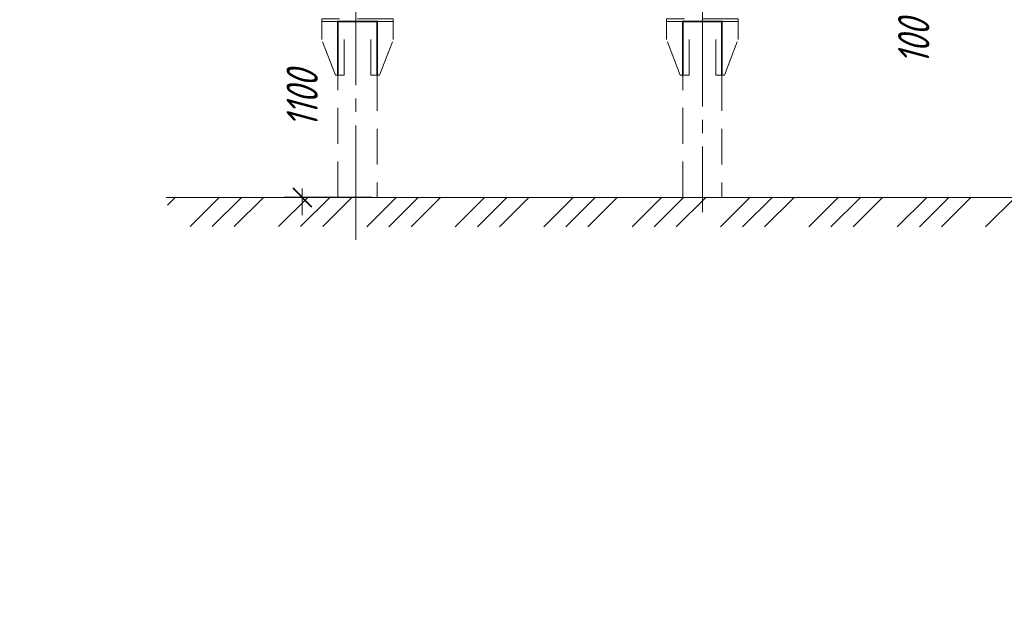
# Model space of a CAD drawing. Header units: millimetres. Extents: x 0 to 594, y 0 to 420.
# Tile 2 of 53: x 91 to 201, y 0 to 65. Entities that reach past the tile are written whole.
import ezdxf

# ---------------------------------------------------------------- set-up
doc = ezdxf.new("R2010")
doc.units = ezdxf.units.MM
for name, pattern in [('K5LT32775', [0]), ('K5LT_AXLED', [17.302989, 12.802989, -1.5, 1.5, -1.5]), ('K5LT_BASIC', [0]), ('K5LT_DASHED', [6, 4, -2]), ('K5LT_THIN', [0])]:
    doc.linetypes.add(name, pattern=pattern)
doc.styles.add('KDIMTEXTSTYLE', font='GOST_AU.SHX', dxfattribs={"width": 0.96, "oblique": 15, "height": 5})
doc.dimstyles.new('KDIMSTYLE (0.02)', dxfattribs={"dimtxt": 5, "dimasz": 1, "dimexe": 2, "dimexo": 0, "dimgap": 1, "dimtad": 1, "dimlfac": 50, "dimtxsty": 'KDIMTEXTSTYLE', "dimsah": 1, "dimcen": 0, "dimdle": 1, "dimadec": 0, "dimazin": 0, "dimtfac": 0.667, "dimtmove": 0, "dimatfit": 3, "dimfxl": 1, "dimtvp": 1, "dimtfill": 1, "dimtolj": 1, "dimtzin": 0, "dimarcsym": 0})

# ---------------------------------------------------------------- blocks, each defined once
blk = doc.blocks.new('U15')
at = {"color": 7, "linetype": 'K5LT32775', "lineweight": 18}
for p, q in [((107.4, 44.34), (108.26, 45.2)), ((109.94, 41.93), (113.21, 45.2)), ((112.41, 41.93), (115.68, 45.2)), ((118.16, 45.2), (114.89, 41.93)), ((123.11, 45.2), (119.83, 41.93)), ((125.58, 45.2), (122.31, 41.93)), ((124.78, 41.93), (128.06, 45.2)), ((129.73, 41.92), (133.01, 45.2)), ((132.2, 41.92), (135.48, 45.2)), ((137.96, 45.2), (134.67, 41.92)), ((142.91, 45.2), (139.62, 41.92)), ((145.38, 45.2), (142.1, 41.92)), ((144.57, 41.92), (147.86, 45.2)), ((149.52, 41.91), (152.81, 45.2)), ((151.99, 41.91), (155.28, 45.2)), ((157.76, 45.2), (154.46, 41.91)), ((162.71, 45.2), (159.41, 41.91)), ((165.18, 45.2), (161.88, 41.91)), ((164.36, 41.91), (167.66, 45.2)), ((169.31, 41.91), (172.61, 45.2)), ((171.78, 41.9), (175.08, 45.2)), ((177.56, 45.2), (174.25, 41.9)), ((182.5, 45.2), (179.2, 41.9)), ((184.98, 45.2), (181.67, 41.9)), ((184.15, 41.9), (187.45, 45.2)), ((189.1, 41.9), (192.4, 45.2)), ((191.57, 41.89), (194.88, 45.2)), ((197.35, 45.2), (194.04, 41.89)), ((202.3, 45.2), (198.99, 41.89))]:
    blk.add_line(p, q, dxfattribs=at)
blk = doc.blocks.new('KDIMARROW_03')
at = {"color": 0, "linetype": 'K5LT_BASIC', "lineweight": 40}
blk.add_line((-1.06, -1.06), (1.06, 1.06), dxfattribs=at)
at = {"color": 0, "linetype": 'K5LT_THIN', "lineweight": 18}
for q in [(-1, 0), (2, 0)]:
    blk.add_line((0, 0), q, dxfattribs=at)
blk = doc.blocks.new('U48')
at = {"color": 7, "linetype": 'K5LT_DASHED', "lineweight": 18}
for p, q in [((132.68, 65.2), (124.68, 65.2)), ((124.68, 65.2), (124.68, 64.88)), ((132.68, 64.88), (132.68, 65.2)), ((124.68, 64.88), (132.68, 64.88))]:
    blk.add_line(p, q, dxfattribs=at)
blk = doc.blocks.new('U49')
at = {"color": 7, "linetype": 'K5LT_DASHED', "lineweight": 18}
for p, q in [((171.28, 65.2), (163.28, 65.2)), ((163.28, 65.2), (163.28, 64.88)), ((171.28, 64.88), (171.28, 65.2)), ((163.28, 64.88), (171.28, 64.88))]:
    blk.add_line(p, q, dxfattribs=at)

msp = doc.modelspace()

# ---------------------------------------------------------------- linework, layer by layer
at = {"color": 30, "linetype": 'K5LT_AXLED', "lineweight": 18, "true_color": 0xff8000}
for p, q in [((128.47877, 191.68446), (128.47877, 40.33764)), ((167.27877, 172.00391), (167.27877, 43.53428))]:
    msp.add_line(p, q, dxfattribs=at)
at = {"color": 7, "linetype": 'K5LT_DASHED', "lineweight": 18}
for p, q in [((124.67877, 64.88446), (124.67877, 62.88446)), ((127.18677, 58.88446), (127.18677, 64.88446)), ((130.17076, 58.88446), (130.17076, 64.88446)), ((132.67877, 64.88446), (132.67877, 62.88446)), ((163.27877, 64.88446), (163.27877, 62.88446)), ((165.78677, 58.88446), (165.78677, 64.88446)), ((168.77076, 58.88446), (168.77076, 64.88446)), ((171.27877, 64.88446), (171.27877, 62.88446)), ((126.20576, 58.88446), (124.67877, 62.88446)), ((131.15178, 58.88446), (132.67877, 62.88446)), ((164.80576, 58.88446), (163.27877, 62.88446)), ((169.75178, 58.88446), (171.27877, 62.88446)), ((127.18677, 58.88446), (126.20576, 58.88446)), ((126.48877, 45.21249), (126.48877, 58.88446)), ((130.17076, 58.88446), (131.15178, 58.88446)), ((130.86877, 58.88446), (130.86877, 45.21249)), ((165.78677, 58.88446), (164.80576, 58.88446)), ((165.08877, 45.21249), (165.08877, 58.88446)), ((168.77076, 58.88446), (169.75178, 58.88446)), ((169.46877, 58.88446), (169.46877, 45.21249))]:
    msp.add_line(p, q, dxfattribs=at)
at = {"color": 5, "linetype": 'K5LT_THIN', "lineweight": 18, "true_color": 0x0000ff}
msp.add_line((107.27877, 45.20446), (227.27877, 45.20446), dxfattribs=at)
at = {"color": 7, "linetype": 'K5LT_DASHED', "const_width": 0.18}
for points in [[(126.48877, 58.88446), (126.48877, 64.88446), (130.86877, 64.88446), (130.86877, 58.88446)], [(165.08877, 58.88446), (165.08877, 64.88446), (169.46877, 64.88446), (169.46877, 58.88446)]]:
    msp.add_lwpolyline(points, dxfattribs=at)

# ---------------------------------------------------------------- block references
for name in ['U48', 'U49', 'U15']:
    msp.add_blockref(name, (0, 0))

# ---------------------------------------------------------------- dimensions: what is measured, and where the dimension line sits
at = {"color": 5, "true_color": 0x0000ff}
for base, p1, p2, location in [((190.93653, 70.20446), (195.57877, 72.20446), (195.57877, 70.20446), (190.93653, 62.60412)), ((122.48254, 67.20446), (132.27877, 45.20446), (132.27877, 67.20446), (122.48254, 56.20446))]:
    msp.add_linear_dim(base=base, p1=p1, p2=p2, angle=90, location=location, dimstyle='KDIMSTYLE (0.02)', override={"dimexo": 2, "dimpost": '\\H3.5;\\W0.96;\\Q15;<>', "dimblk1": 'KDIMARROW_03', "dimblk2": 'KDIMARROW_03', "dimse1": 0, "dimse2": 0, "dimclrt": 7, "dimtolj": 1}, dxfattribs=at).render()

doc.saveas('drawing.dxf')
